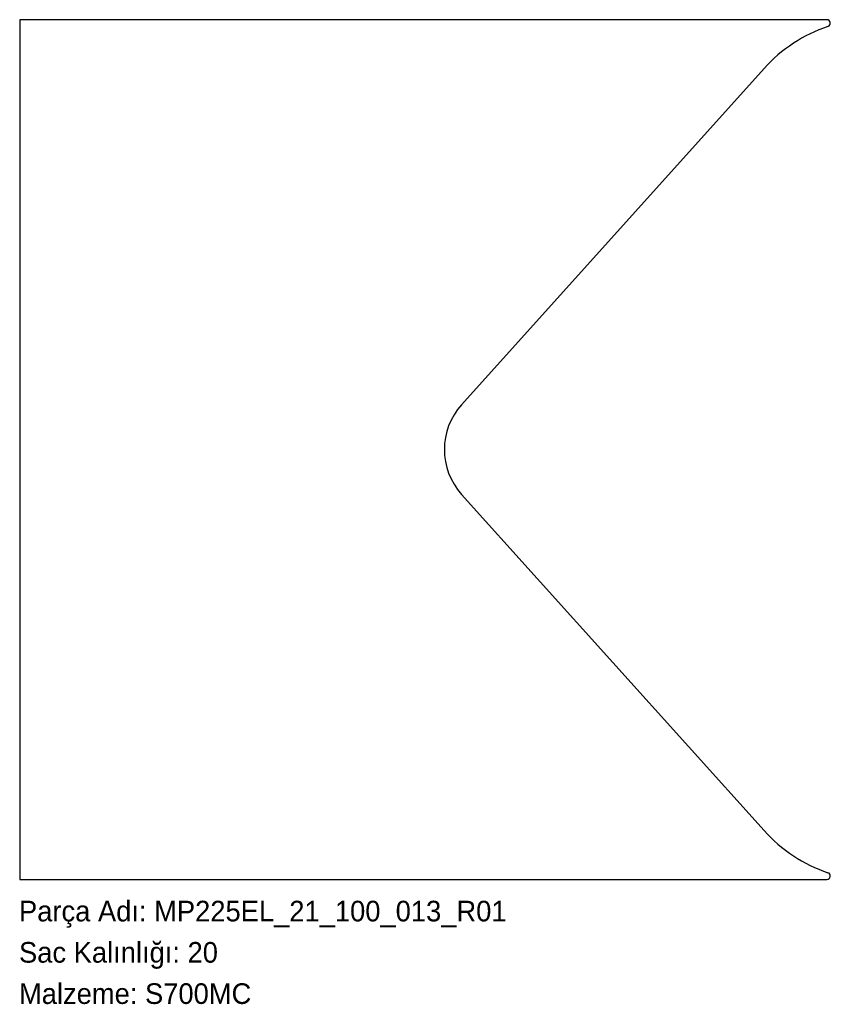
# Model space of a CAD drawing. Header units: millimetres. Extents: x 0 to 472, y -72 to 500.
import ezdxf

# ---------------------------------------------------------------- set-up
doc = ezdxf.new("R2010")
doc.units = ezdxf.units.MM
doc.linetypes.add('SLD-Katı', pattern=[0])
doc.linetypes.add('SLD-Sürekli', pattern=[0])
doc.layers.add('METIN', color=96, linetype='SLD-Katı')
doc.styles.add('SLDTEXTSTYLE0', font='ARIAL.TTF', dxfattribs={"width": 0.948, "bigfont": 'bigfont'})
doc.styles.add('SLDTEXTSTYLE1', font='ARIAL.TTF', dxfattribs={"width": 0.948})

msp = doc.modelspace()

# ---------------------------------------------------------------- linework, layer by layer
at = {"color": 7, "linetype": 'SLD-Sürekli', "lineweight": 25}
for p, q in [((0.4, 500.4), (0.4, 0.4)), ((469.9, 500.4), (0.4, 500.4)), ((257.41, 276.49), (433.39, 472.03)), ((433.39, 28.77), (257.41, 224.31)), ((0.4, 0.4), (469.9, 0.4))]:
    msp.add_line(p, q, dxfattribs=at)
for centre, radius, start, end in [((469.9, 498.4), 2, 288.7331, 90), ((498.8, 413.17), 88, 108.7331, 138.0148), ((286.4, 250.4), 39, 138.0148, 221.9852), ((498.8, 87.63), 88, 221.9852, 251.2669), ((469.9, 2.4), 2, 270, 71.2669)]:
    msp.add_arc(centre, radius, start, end, dxfattribs=at)

# ---------------------------------------------------------------- texts
at = {"layer": 'METIN', "char_height": 12, "attachment_point": 1}
for s, insert, style in [('Parça Adı: MP225EL_21_100_013_R01', (0, -12.03), 'SLDTEXTSTYLE0'), ('Sac Kalınlığı: 20', (0, -36.03), 'SLDTEXTSTYLE0'), ('Malzeme: S700MC', (0, -60.03), 'SLDTEXTSTYLE1')]:
    msp.add_mtext(s, dxfattribs=dict(at, insert=insert, style=style))

doc.saveas('drawing.dxf')
